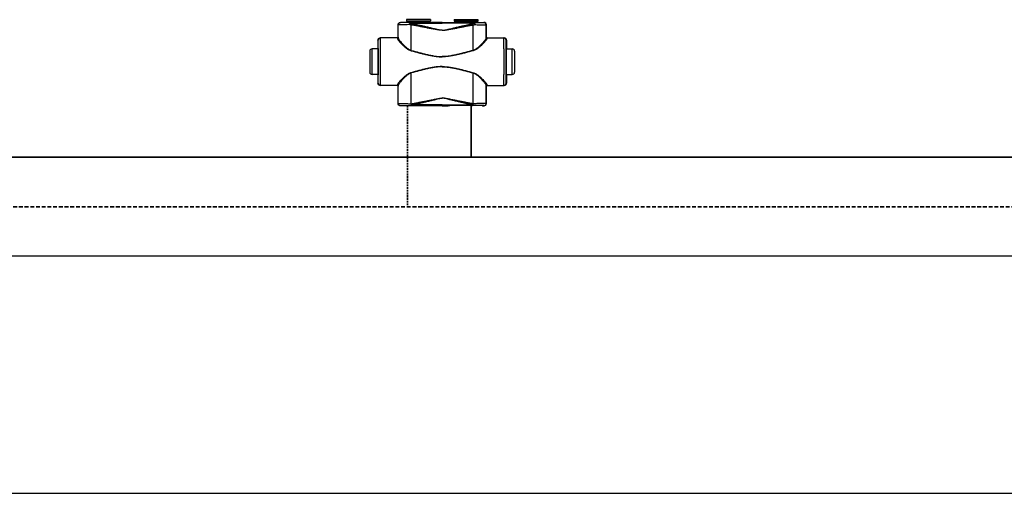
# Model space of a CAD drawing. Header units: millimetres. Extents: x 14365 to 105143, y -126377 to -22383.
# Tile 57 of 191: x 47994 to 49029, y -123757 to -123259. Entities that reach past the tile are written whole.
import ezdxf

# ---------------------------------------------------------------- set-up
doc = ezdxf.new("R2010")
doc.units = ezdxf.units.MM
doc.linetypes.add('VERDECKT', pattern=[9.525, 6.35, -3.175])
doc.linetypes.add('ČÁRKOVANÁ', pattern=[0.75, 0.5, -0.25])
for name, color, linetype, lineweight in [('UT_POTRUBI - PŘÍVOD', 1, 'Continuous', 35), ('UT_POTRUBI - ZPÁTEČKA', 5, 'ČÁRKOVANÁ', 35), ('UT_SCHÉMA_PŘÍVOD', 10, 'Continuous', 35), ('UT_SCHÉMA_ZPÁTEČKA', 172, 'VERDECKT', 35)]:
    doc.layers.add(name, color=color, linetype=linetype, lineweight=lineweight)

msp = doc.modelspace()

# ---------------------------------------------------------------- linework, layer by layer
at = {"color": 0, "linetype": 'Continuous'}
for p, q in [((48394.2, -123261.9), (48394.1, -123261.7)), ((48395.7, -123261.7), (48394.1, -123261.7)), ((48396.1, -123261.8), (48395.7, -123261.7)), ((48425.7, -123258.8), (48400.5, -123258.8)), ((48400.5, -123258.8), (48400.5, -123260.2)), ((48400.5, -123260.2), (48401.4, -123261.2)), ((48400.5, -123260.2), (48425.7, -123260.2)), ((48401.4, -123261.2), (48424.7, -123261.2)), ((48401.6, -123261.5), (48424.6, -123261.5)), ((48401.6, -123261.5), (48401.6, -123261.9)), ((48409.2, -123261.9), (48404.4, -123261.9)), ((48404.4, -123262.6), (48404.4, -123261.9)), ((48404.4, -123262.6), (48438.1, -123262.6)), ((48438.1, -123261.9), (48416.9, -123261.9)), ((48424.6, -123261.5), (48424.6, -123261.9)), ((48425.7, -123260.2), (48424.7, -123261.2)), ((48425.7, -123258.8), (48425.7, -123260.2)), ((48431.8, -123261.7), (48430.1, -123261.8)), ((48438.1, -123261.7), (48431.8, -123261.7)), ((48438.1, -123261.7), (48444.3, -123261.7)), ((48438.1, -123261.9), (48459.2, -123261.9)), ((48471.8, -123262.6), (48438.1, -123262.6)), ((48444.3, -123261.7), (48446.1, -123261.8)), ((48450.5, -123258.8), (48475.7, -123258.8)), ((48450.5, -123258.8), (48450.5, -123260.2)), ((48475.7, -123260.2), (48450.5, -123260.2)), ((48450.5, -123260.2), (48451.4, -123261.2)), ((48474.7, -123261.2), (48451.4, -123261.2)), ((48474.6, -123261.5), (48451.6, -123261.5)), ((48451.6, -123261.5), (48451.6, -123261.9)), ((48466.9, -123261.9), (48471.8, -123261.9)), ((48471.8, -123262.6), (48471.8, -123261.9)), ((48474.6, -123261.5), (48474.6, -123261.9)), ((48475.7, -123260.2), (48474.7, -123261.2)), ((48475.7, -123258.8), (48475.7, -123260.2)), ((48480.1, -123261.8), (48480.4, -123261.7)), ((48480.4, -123261.7), (48482.1, -123261.7)), ((48481.9, -123261.9), (48482.1, -123261.7)), ((48391.7, -123264.4), (48391.6, -123264.2)), ((48391.6, -123277.2), (48391.6, -123264.2)), ((48484.4, -123264.4), (48484.6, -123264.2)), ((48484.6, -123277.2), (48484.6, -123264.2)), ((48370.6, -123280.5), (48370.4, -123280.5)), ((48370.4, -123280.5), (48370.4, -123288.7)), ((48390.9, -123278), (48372.9, -123278)), ((48391.6, -123277.2), (48391.7, -123277.2)), ((48484.6, -123277.2), (48484.4, -123277.2)), ((48485.2, -123278), (48503.3, -123278)), ((48505.5, -123280.5), (48505.8, -123280.5)), ((48505.8, -123280.5), (48505.8, -123288.7)), ((48361.9, -123292), (48361.9, -123314)), ((48370.6, -123289.5), (48364.4, -123289.5)), ((48364.4, -123316.5), (48364.4, -123289.5)), ((48370.4, -123288.7), (48370.6, -123289)), ((48370.7, -123289), (48370.7, -123289)), ((48505.4, -123289), (48505.4, -123289)), ((48505.8, -123288.7), (48505.5, -123289)), ((48505.5, -123289.5), (48511.8, -123289.5)), ((48511.8, -123316.5), (48511.8, -123289.5)), ((48514.3, -123292), (48514.3, -123314)), ((48370.6, -123316.5), (48364.4, -123316.5)), ((48370.6, -123317), (48370.4, -123317.4)), ((48370.4, -123317.4), (48370.4, -123325.5)), ((48370.4, -123325.5), (48370.6, -123325.5)), ((48370.7, -123317), (48370.7, -123317)), ((48505.4, -123317), (48505.4, -123317)), ((48505.5, -123316.5), (48511.8, -123316.5)), ((48505.5, -123317), (48505.8, -123317.4)), ((48505.8, -123325.5), (48505.5, -123325.5)), ((48505.8, -123317.4), (48505.8, -123325.5)), ((48390.9, -123328), (48372.9, -123328)), ((48391.7, -123328.8), (48391.6, -123328.8)), ((48391.6, -123346.9), (48391.6, -123328.8)), ((48484.4, -123328.8), (48484.6, -123328.8)), ((48484.6, -123346.9), (48484.6, -123328.8)), ((48485.2, -123328), (48503.3, -123328)), ((48391.6, -123346.9), (48391.7, -123346.8)), ((48484.6, -123346.9), (48484.4, -123346.8)), ((48394.1, -123349.4), (48394.2, -123349.3)), ((48395.7, -123349.4), (48394.1, -123349.4)), ((48396.1, -123349.3), (48395.7, -123349.4)), ((48405.6, -123347.2), (48405.8, -123347.2)), ((48405.9, -123349.2), (48406.1, -123349.2)), ((48438.1, -123348.5), (48406.1, -123348.5)), ((48406.1, -123349.2), (48406.1, -123348.5)), ((48406.1, -123349.2), (48407.4, -123349.2)), ((48418.7, -123349.2), (48438.1, -123349.2)), ((48431.8, -123349.4), (48430.1, -123349.3)), ((48438.1, -123349.4), (48431.8, -123349.4)), ((48438.1, -123348.5), (48470, -123348.5)), ((48457.4, -123349.2), (48438.1, -123349.2)), ((48438.1, -123349.4), (48444.3, -123349.4)), ((48444.3, -123349.4), (48446.1, -123349.3)), ((48470, -123349.2), (48468.7, -123349.2)), ((48470, -123349.2), (48470, -123348.5)), ((48470.2, -123349.2), (48470, -123349.2)), ((48470.5, -123347.2), (48470.3, -123347.2)), ((48480.1, -123349.3), (48480.4, -123349.4)), ((48480.4, -123349.4), (48482.1, -123349.4)), ((48482.1, -123349.4), (48481.9, -123349.3))]:
    msp.add_line(p, q, dxfattribs=at)
at = {"ltscale": 8}
for p, q in [((31841.3, -123507.2), (105085.1, -123507.2)), ((31841.3, -123757.2), (105085.1, -123757.2))]:
    msp.add_line(p, q, dxfattribs=at)
at = {"color": 0, "linetype": 'Continuous'}
for centre, radius, start, end in [((48394.2, -123264.4), 2.5, 90.0025, 179.9975), ((48401.1, -123261.5), 0.5, 0, 45), ((48425.1, -123261.5), 0.5, 135, 180), ((48451.1, -123261.5), 0.5, 0, 45), ((48475.1, -123261.5), 0.5, 135, 180), ((48481.9, -123264.4), 2.5, 0.0025, 89.9975), ((48373.1, -123280.5), 2.5, 90.0022, 180.0011), ((48390.9, -123277.2), 0.8, 270.0036, 359.9972), ((48485.2, -123277.2), 0.8, 180.0028, 269.9964), ((48503, -123280.5), 2.5, 359.9989, 89.9978), ((48364.4, -123292), 2.5, 90, 180), ((45930.9, -123303), 2442.4, 359.6832, 0.3168), ((50945.2, -123303), 2442.4, 179.6832, 180.3168), ((48511.8, -123292), 2.5, 0, 90), ((48364.4, -123314), 2.5, 180, 270), ((48511.8, -123314), 2.5, 270, 0), ((48373.1, -123325.5), 2.5, 179.9989, 269.9978), ((48503, -123325.5), 2.5, 270.0022, 0.0011), ((48390.9, -123328.8), 0.8, 0.0028, 89.9964), ((48485.2, -123328.8), 0.8, 90.0036, 179.9972), ((48394.2, -123346.8), 2.5, 180.0025, 269.9975), ((48481.9, -123346.8), 2.5, 270.0025, 359.9975)]:
    msp.add_arc(centre, radius, start, end, dxfattribs=at)
at = {"color": 0, "linetype": 'Continuous', "extrusion": (0, 0, -1)}
for centre, major_axis, ratio, start_param, end_param in [((48394.1, -123264.2), (-1.77, 1.77), 0.999973, -0.785384, 0.785384), ((48413.1, -123261.8), (-17, 0), 0.005236, 4.941076, 6.283185), ((48413.1, -123261.8), (-17, 0), 0.005236, 3.141593, 4.483702), ((48372.9, -123280.5), (-2.5, 0), 0.999945, 0, 1.570796), ((48390.8, -123277.2), (-0.8, 0), 0.999986, -3.141593, -1.659157), ((48370.6, -123303), (0, 14), 0.010472, 0, 3.141593), ((48372.9, -123325.5), (-2.5, 0), 0.999945, -1.570796, 0), ((48390.8, -123328.8), (0.8, 0), 0.999986, -1.395381, 0), ((48394.1, -123346.9), (1.77, 1.77), 0.999973, -3.926977, -2.356208), ((48413.1, -123349.3), (-17, 0), 0.005236, 0, 1.229157), ((48413.1, -123349.3), (-17, 0), 0.005236, 1.912436, 3.141593)]:
    msp.add_ellipse(centre, major_axis=major_axis, ratio=ratio, start_param=start_param, end_param=end_param, dxfattribs=at)
at = {"color": 0, "linetype": 'Continuous'}
for centre, major_axis, ratio, start_param, end_param in [((48463.1, -123261.8), (17, 0), 0.005236, 3.141593, 4.483702), ((48463.1, -123261.8), (17, 0), 0.005236, 4.941076, 6.283185), ((48482.1, -123264.2), (1.77, 1.77), 0.999973, -0.785384, 0.785384), ((48485.4, -123277.2), (0.8, 0), 0.999986, -3.141593, -1.659157), ((48503.3, -123280.5), (2.5, 0), 0.999945, 0, 1.570796), ((48505.5, -123303), (0, 14), 0.010472, 0, 3.141593), ((48503.3, -123325.5), (2.5, 0), 0.999945, -1.570796, 0), ((48485.4, -123328.8), (-0.8, 0), 0.999986, -1.395381, 0), ((48463.1, -123349.3), (17, 0), 0.005236, 1.912436, 3.141593), ((48463.1, -123349.3), (17, 0), 0.005236, 0, 1.229157), ((48482.1, -123346.9), (-1.77, 1.77), 0.999973, -3.926977, -2.356208)]:
    msp.add_ellipse(centre, major_axis=major_axis, ratio=ratio, start_param=start_param, end_param=end_param, dxfattribs=at)
for points, knots in [([(48404.4, -123261.9), (48403.6, -123261.9), (48402.3, -123261.9), (48400.6, -123261.9), (48399.4, -123261.9), (48398.5, -123261.9), (48397.8, -123261.9), (48397, -123261.9), (48396.4, -123261.9), (48395.8, -123261.9), (48395.3, -123261.9), (48395, -123261.9), (48394.8, -123261.9), (48394.6, -123261.9), (48394.5, -123261.9), (48394.4, -123261.9), (48394.3, -123261.9), (48394.3, -123261.9), (48394.2, -123261.9), (48394.2, -123261.9), (48394.2, -123261.9), (48394.2, -123261.9), (48394.2, -123261.9), (48394.2, -123261.9)], [0, 0, 0, 0, 0.207653, 0.400343, 0.489423, 0.572844, 0.650059, 0.720565, 0.783909, 0.839692, 0.887568, 0.927242, 0.943927, 0.958477, 0.970869, 0.981088, 0.989117, 0.992306, 0.994945, 0.997032, 0.998568, 0.999554, 1, 1, 1, 1]), ([(48404.4, -123261.9), (48404.3, -123261.9), (48404.2, -123262), (48404.1, -123262.2), (48404, -123262.3), (48403.9, -123262.5), (48403.9, -123262.9), (48403.8, -123263.2), (48403.8, -123263.6), (48403.7, -123263.9), (48403.7, -123264)], [0, 0, 0, 0, 0.117156, 0.161001, 0.211236, 0.330442, 0.472834, 0.634922, 0.812344, 1, 1, 1, 1]), ([(48404.4, -123262.6), (48404.2, -123262.8), (48404, -123263.3), (48403.8, -123263.8), (48403.7, -123264)], [0, 0, 0, 0, 0.464895, 1, 1, 1, 1]), ([(48405.9, -123263.1), (48405.8, -123263), (48405.3, -123262.9), (48404.7, -123262.8), (48404.4, -123262.6)], [0, 0, 0, 0, 0.253704, 1, 1, 1, 1]), ([(48405.9, -123263.1), (48405.9, -123263.3), (48405.7, -123263.7), (48405.6, -123264.2), (48405.6, -123264.4)], [0, 0, 0, 0, 0.464569, 1, 1, 1, 1]), ([(48438.1, -123269.9), (48438.1, -123269.9), (48437.7, -123269.9), (48437, -123269.8), (48435.6, -123269.7), (48433.9, -123269.4), (48431.9, -123269), (48429.9, -123268.5), (48427.9, -123268.1), (48425.2, -123267.4), (48421.9, -123266.6), (48417.9, -123265.7), (48413.9, -123264.8), (48409.9, -123263.9), (48407.3, -123263.3), (48405.9, -123263.1)], [0.499995, 0.499995, 0.499995, 0.499995, 0.4999958, 0.5157333, 0.5314718, 0.5629204, 0.5943483, 0.6257534, 0.6571339, 0.6884877, 0.7511054, 0.813586, 0.8759088, 0.9380534, 1, 1, 1, 1]), ([(48416.9, -123261.9), (48416.3, -123261.9), (48415, -123262), (48413.1, -123262), (48411.1, -123262), (48409.8, -123261.9), (48409.2, -123261.9)], [0, 0, 0, 0, 0.248355, 0.5, 0.751645, 1, 1, 1, 1]), ([(48438.1, -123269.9), (48438.1, -123269.9), (48438.4, -123269.9), (48439.1, -123269.8), (48440.5, -123269.7), (48442.2, -123269.4), (48444.2, -123269), (48446.2, -123268.5), (48448.2, -123268.1), (48450.9, -123267.4), (48454.2, -123266.6), (48458.2, -123265.7), (48462.2, -123264.8), (48466.2, -123263.9), (48468.9, -123263.3), (48470.2, -123263.1)], [0.499995, 0.499995, 0.499995, 0.499995, 0.4999958, 0.5157333, 0.5314718, 0.5629204, 0.5943483, 0.6257534, 0.6571339, 0.6884877, 0.7511054, 0.813586, 0.8759088, 0.9380534, 1, 1, 1, 1]), ([(48459.2, -123261.9), (48459.8, -123261.9), (48461.1, -123262), (48463.1, -123262), (48465, -123262), (48466.3, -123261.9), (48466.9, -123261.9)], [0, 0, 0, 0, 0.248355, 0.5, 0.751645, 1, 1, 1, 1]), ([(48470.2, -123263.1), (48470.3, -123263), (48470.8, -123262.9), (48471.4, -123262.8), (48471.8, -123262.6)], [0, 0, 0, 0, 0.253704, 1, 1, 1, 1]), ([(48470.2, -123263.1), (48470.2, -123263.3), (48470.4, -123263.7), (48470.5, -123264.2), (48470.5, -123264.4)], [0, 0, 0, 0, 0.464569, 1, 1, 1, 1]), ([(48471.8, -123261.9), (48471.8, -123261.9), (48471.9, -123262), (48472, -123262.2), (48472.1, -123262.3), (48472.2, -123262.5), (48472.2, -123262.9), (48472.3, -123263.2), (48472.3, -123263.6), (48472.4, -123263.9), (48472.4, -123264)], [0, 0, 0, 0, 0.117156, 0.161001, 0.211236, 0.330442, 0.472834, 0.634922, 0.812344, 1, 1, 1, 1]), ([(48471.8, -123261.9), (48472.5, -123261.9), (48473.8, -123261.9), (48475.5, -123261.9), (48476.7, -123261.9), (48477.6, -123261.9), (48478.3, -123261.9), (48479.1, -123261.9), (48479.7, -123261.9), (48480.3, -123261.9), (48480.8, -123261.9), (48481.1, -123261.9), (48481.4, -123261.9), (48481.5, -123261.9), (48481.6, -123261.9), (48481.7, -123261.9), (48481.8, -123261.9), (48481.9, -123261.9), (48481.9, -123261.9), (48481.9, -123261.9), (48481.9, -123261.9), (48481.9, -123261.9), (48481.9, -123261.9), (48481.9, -123261.9)], [0, 0, 0, 0, 0.207653, 0.400343, 0.489423, 0.572844, 0.650059, 0.720565, 0.783909, 0.839692, 0.887568, 0.927242, 0.943927, 0.958477, 0.970869, 0.981088, 0.989117, 0.992306, 0.994945, 0.997032, 0.998568, 0.999554, 1, 1, 1, 1]), ([(48471.8, -123262.6), (48471.9, -123262.8), (48472.1, -123263.3), (48472.3, -123263.8), (48472.4, -123264)], [0, 0, 0, 0, 0.464895, 1, 1, 1, 1]), ([(48403.7, -123264), (48402.9, -123264), (48401.3, -123264.1), (48399.3, -123264.1), (48397.9, -123264.1), (48396.9, -123264.1), (48395.9, -123264.1), (48395.1, -123264.2), (48394.3, -123264.2), (48393.6, -123264.2), (48393.1, -123264.2), (48392.6, -123264.2), (48392.4, -123264.3), (48392.2, -123264.3), (48392, -123264.3), (48391.9, -123264.3), (48391.8, -123264.3), (48391.7, -123264.3), (48391.7, -123264.3), (48391.7, -123264.3), (48391.7, -123264.4)], [0, 0, 0, 0, 0.207034, 0.39928, 0.488214, 0.57154, 0.648707, 0.71921, 0.782588, 0.838437, 0.886403, 0.926186, 0.942933, 0.957549, 0.970012, 0.98031, 0.988432, 0.994377, 0.998178, 1, 1, 1, 1]), ([(48391.7, -123277.8), (48391.7, -123276.6), (48391.7, -123272.2), (48391.7, -123267.7), (48391.7, -123264.4)], [0, 0, 0, 0, 0.250733, 1, 1, 1, 1]), ([(48405.6, -123264.4), (48405.4, -123264.4), (48404.8, -123264.3), (48404.2, -123264.2), (48403.7, -123264)], [0, 0, 0, 0, 0.252579, 1, 1, 1, 1]), ([(48438.1, -123270), (48438.1, -123270), (48437.4, -123270), (48436, -123270), (48433.9, -123269.7), (48431.9, -123269.3), (48429.2, -123268.8), (48425.8, -123268.2), (48421.8, -123267.4), (48417.7, -123266.6), (48413.7, -123265.8), (48409.6, -123265.1), (48406.9, -123264.6), (48405.6, -123264.4)], [0.5000015, 0.5000015, 0.5000015, 0.5000015, 0.500002, 0.5313979, 0.5627848, 0.5941575, 0.6255147, 0.6881766, 0.7507583, 0.8132458, 0.8756245, 0.9378805, 1, 1, 1, 1]), ([(48405.6, -123291.2), (48405.6, -123288.9), (48405.6, -123280), (48405.6, -123271.1), (48405.6, -123264.4)], [0, 0, 0, 0, 0.250952, 1, 1, 1, 1]), ([(48438.1, -123270), (48438.1, -123270), (48438.7, -123270), (48440.1, -123270), (48442.2, -123269.7), (48444.2, -123269.3), (48446.9, -123268.8), (48450.3, -123268.2), (48454.3, -123267.4), (48458.4, -123266.6), (48462.4, -123265.8), (48466.5, -123265.1), (48469.2, -123264.6), (48470.5, -123264.4)], [0.5000015, 0.5000015, 0.5000015, 0.5000015, 0.500002, 0.5313979, 0.5627848, 0.5941575, 0.6255147, 0.6881766, 0.7507583, 0.8132458, 0.8756245, 0.9378805, 1, 1, 1, 1]), ([(48470.5, -123264.4), (48470.7, -123264.4), (48471.3, -123264.3), (48471.9, -123264.2), (48472.4, -123264)], [0, 0, 0, 0, 0.252579, 1, 1, 1, 1]), ([(48470.5, -123291.2), (48470.5, -123288.9), (48470.5, -123280), (48470.5, -123271.1), (48470.5, -123264.4)], [0, 0, 0, 0, 0.250952, 1, 1, 1, 1]), ([(48472.4, -123264), (48473.2, -123264), (48474.8, -123264.1), (48476.8, -123264.1), (48478.2, -123264.1), (48479.2, -123264.1), (48480.2, -123264.1), (48481, -123264.2), (48481.8, -123264.2), (48482.5, -123264.2), (48483, -123264.2), (48483.5, -123264.2), (48483.7, -123264.3), (48483.9, -123264.3), (48484.1, -123264.3), (48484.2, -123264.3), (48484.3, -123264.3), (48484.4, -123264.3), (48484.4, -123264.3), (48484.4, -123264.3), (48484.4, -123264.4)], [0, 0, 0, 0, 0.207034, 0.39928, 0.488214, 0.57154, 0.648707, 0.71921, 0.782588, 0.838437, 0.886403, 0.926186, 0.942933, 0.957549, 0.970012, 0.98031, 0.988432, 0.994377, 0.998178, 1, 1, 1, 1]), ([(48484.4, -123277.8), (48484.4, -123276.6), (48484.4, -123272.2), (48484.4, -123267.7), (48484.4, -123264.4)], [0, 0, 0, 0, 0.250733, 1, 1, 1, 1]), ([(48370.7, -123289), (48370.7, -123288.4), (48370.7, -123287.2), (48370.7, -123285.8), (48370.7, -123284.7), (48370.7, -123284), (48370.7, -123283.4), (48370.7, -123282.8), (48370.7, -123282.3), (48370.6, -123281.8), (48370.6, -123281.4), (48370.6, -123281.2), (48370.6, -123281), (48370.6, -123280.9), (48370.6, -123280.8), (48370.6, -123280.7), (48370.6, -123280.6), (48370.6, -123280.6), (48370.6, -123280.5), (48370.6, -123280.5), (48370.6, -123280.5)], [0, 0, 0, 0, 0.221931, 0.420259, 0.509783, 0.592499, 0.668149, 0.736495, 0.797321, 0.850436, 0.895675, 0.932895, 0.948462, 0.961984, 0.973451, 0.982856, 0.990196, 0.99547, 0.998697, 1, 1, 1, 1]), ([(48373.3, -123289.5), (48373.3, -123288.7), (48373.2, -123287.1), (48373.2, -123285.2), (48373.2, -123283.7), (48373.2, -123282.8), (48373.2, -123281.9), (48373.2, -123281.1), (48373.2, -123280.4), (48373.2, -123279.8), (48373.1, -123279.3), (48373.1, -123278.9), (48373.1, -123278.6), (48373.1, -123278.5), (48373.1, -123278.3), (48373.1, -123278.2), (48373.1, -123278.2), (48373.1, -123278.1), (48373.1, -123278.1), (48373.1, -123278), (48373.1, -123278), (48373.1, -123278)], [0, 0, 0, 0, 0.218984, 0.416191, 0.505653, 0.588551, 0.664564, 0.733396, 0.794781, 0.848478, 0.894279, 0.932006, 0.947796, 0.961515, 0.973152, 0.982695, 0.990138, 0.995479, 0.998726, 0.999584, 1, 1, 1, 1]), ([(48391.7, -123277.8), (48391.7, -123277.9), (48391.6, -123278.1), (48391.5, -123278.3), (48391.2, -123278.5), (48391, -123278.6), (48390.9, -123278.6)], [0, 0, 0, 0, 0.247572, 0.496581, 0.747591, 1, 1, 1, 1]), ([(48390.9, -123278), (48390.9, -123278), (48390.9, -123278), (48390.9, -123278), (48390.9, -123278.1), (48390.9, -123278.1), (48390.9, -123278.1), (48390.9, -123278.2), (48390.9, -123278.2), (48390.9, -123278.3), (48390.9, -123278.4), (48390.9, -123278.5), (48390.9, -123278.6)], [0, 0, 0, 0, 0.005122, 0.017304, 0.037118, 0.064661, 0.143035, 0.252499, 0.393016, 0.564526, 0.766907, 1, 1, 1, 1]), ([(48390.9, -123278.6), (48390.9, -123278.6), (48390.9, -123278.8), (48391, -123279), (48391.1, -123279.2), (48391.3, -123279.6), (48391.7, -123280.2), (48392.2, -123280.9), (48392.8, -123281.6), (48393.9, -123282.8), (48395.4, -123284.4), (48397.4, -123286.4), (48399.3, -123288), (48401, -123289.3), (48402.9, -123290.5), (48404.4, -123291.2), (48405.5, -123291.5)], [0, 0, 0, 0, 0.009694, 0.02127, 0.034861, 0.050494, 0.087694, 0.13227, 0.183417, 0.240322, 0.368483, 0.511765, 0.666448, 0.747227, 0.829948, 1, 1, 1, 1]), ([(48391.7, -123277.2), (48391.7, -123277.2), (48391.7, -123277.2), (48391.7, -123277.2), (48391.7, -123277.3), (48391.7, -123277.3), (48391.7, -123277.3), (48391.7, -123277.4), (48391.7, -123277.4), (48391.7, -123277.5), (48391.7, -123277.6), (48391.7, -123277.7), (48391.7, -123277.8)], [0, 0, 0, 0, 0.005057, 0.017214, 0.037015, 0.06455, 0.142921, 0.252392, 0.392925, 0.564459, 0.766871, 1, 1, 1, 1]), ([(48391.7, -123277.8), (48391.7, -123277.8), (48391.7, -123278), (48391.8, -123278.2), (48391.9, -123278.5), (48392.1, -123278.9), (48392.4, -123279.4), (48392.9, -123280.2), (48393.5, -123281), (48394.5, -123282.2), (48395.9, -123283.8), (48397.8, -123285.8), (48399.7, -123287.5), (48401.3, -123288.8), (48403.1, -123290.1), (48404.5, -123290.9), (48405.6, -123291.2)], [0, 0, 0, 0, 0.010286, 0.022433, 0.036551, 0.052653, 0.090607, 0.135698, 0.187142, 0.244158, 0.372094, 0.514728, 0.6685, 0.748767, 0.830965, 1, 1, 1, 1]), ([(48484.4, -123277.8), (48484.4, -123277.8), (48484.4, -123278), (48484.3, -123278.2), (48484.2, -123278.5), (48484, -123278.9), (48483.7, -123279.4), (48483.2, -123280.2), (48482.6, -123281), (48481.6, -123282.2), (48480.2, -123283.8), (48478.3, -123285.8), (48476.5, -123287.5), (48474.8, -123288.8), (48473.1, -123290.1), (48471.6, -123290.9), (48470.5, -123291.2)], [0, 0, 0, 0, 0.010286, 0.022433, 0.036551, 0.052653, 0.090607, 0.135698, 0.187142, 0.244158, 0.372094, 0.514728, 0.6685, 0.748767, 0.830965, 1, 1, 1, 1]), ([(48485.2, -123278.6), (48485.2, -123278.6), (48485.2, -123278.8), (48485.1, -123279), (48485, -123279.2), (48484.8, -123279.6), (48484.4, -123280.2), (48483.9, -123280.9), (48483.3, -123281.6), (48482.2, -123282.8), (48480.7, -123284.4), (48478.7, -123286.4), (48476.8, -123288), (48475.1, -123289.3), (48473.2, -123290.5), (48471.7, -123291.2), (48470.6, -123291.5)], [0, 0, 0, 0, 0.009694, 0.02127, 0.034861, 0.050494, 0.087694, 0.13227, 0.183417, 0.240322, 0.368483, 0.511765, 0.666448, 0.747227, 0.829948, 1, 1, 1, 1]), ([(48484.4, -123277.2), (48484.4, -123277.2), (48484.4, -123277.2), (48484.4, -123277.2), (48484.4, -123277.3), (48484.4, -123277.3), (48484.4, -123277.3), (48484.4, -123277.4), (48484.4, -123277.4), (48484.4, -123277.5), (48484.4, -123277.6), (48484.4, -123277.7), (48484.4, -123277.8)], [0, 0, 0, 0, 0.005057, 0.017214, 0.037015, 0.06455, 0.142921, 0.252392, 0.392925, 0.564459, 0.766871, 1, 1, 1, 1]), ([(48484.4, -123277.8), (48484.4, -123277.9), (48484.5, -123278.1), (48484.6, -123278.3), (48484.9, -123278.5), (48485.1, -123278.6), (48485.2, -123278.6)], [0, 0, 0, 0, 0.247572, 0.496581, 0.747591, 1, 1, 1, 1]), ([(48485.2, -123278), (48485.2, -123278), (48485.2, -123278), (48485.2, -123278), (48485.2, -123278.1), (48485.2, -123278.1), (48485.2, -123278.1), (48485.2, -123278.2), (48485.2, -123278.2), (48485.2, -123278.3), (48485.2, -123278.4), (48485.2, -123278.5), (48485.2, -123278.6)], [0, 0, 0, 0, 0.005122, 0.017304, 0.037118, 0.064661, 0.143035, 0.252499, 0.393016, 0.564526, 0.766907, 1, 1, 1, 1]), ([(48502.8, -123289.5), (48502.9, -123288.7), (48502.9, -123287.1), (48502.9, -123285.2), (48502.9, -123283.7), (48502.9, -123282.8), (48502.9, -123281.9), (48502.9, -123281.1), (48502.9, -123280.4), (48503, -123279.8), (48503, -123279.3), (48503, -123278.9), (48503, -123278.6), (48503, -123278.5), (48503, -123278.3), (48503, -123278.2), (48503, -123278.2), (48503, -123278.1), (48503, -123278.1), (48503, -123278), (48503, -123278), (48503, -123278)], [0, 0, 0, 0, 0.218984, 0.416191, 0.505653, 0.588551, 0.664564, 0.733396, 0.794781, 0.848478, 0.894279, 0.932006, 0.947796, 0.961515, 0.973152, 0.982695, 0.990138, 0.995479, 0.998726, 0.999584, 1, 1, 1, 1]), ([(48505.4, -123289), (48505.4, -123288.4), (48505.4, -123287.2), (48505.4, -123285.8), (48505.4, -123284.7), (48505.4, -123284), (48505.4, -123283.4), (48505.4, -123282.8), (48505.5, -123282.3), (48505.5, -123281.8), (48505.5, -123281.4), (48505.5, -123281.2), (48505.5, -123281), (48505.5, -123280.9), (48505.5, -123280.8), (48505.5, -123280.7), (48505.5, -123280.6), (48505.5, -123280.6), (48505.5, -123280.5), (48505.5, -123280.5), (48505.5, -123280.5)], [0, 0, 0, 0, 0.221931, 0.420259, 0.509783, 0.592499, 0.668149, 0.736495, 0.797321, 0.850436, 0.895675, 0.932895, 0.948462, 0.961984, 0.973451, 0.982856, 0.990196, 0.99547, 0.998697, 1, 1, 1, 1]), ([(48370.7, -123317), (48370.8, -123314.8), (48370.8, -123310.2), (48370.8, -123303), (48370.8, -123295.9), (48370.8, -123291.2), (48370.7, -123289)], [0, 0, 0, 0, 0.235226, 0.499987, 0.764754, 1, 1, 1, 1]), ([(48405.6, -123291.2), (48405.6, -123291.2), (48405.6, -123291.3), (48405.5, -123291.4), (48405.5, -123291.5)], [0, 0, 0, 0, 0.258378, 1, 1, 1, 1]), ([(48405.5, -123291.5), (48408.2, -123292.2), (48412.2, -123293.3), (48417.5, -123294.7), (48421.6, -123295.6), (48425.6, -123296.5), (48429.7, -123297.2), (48433.2, -123297.7), (48436, -123297.8), (48437.4, -123297.9), (48438.1, -123297.9), (48438.1, -123297.9)], [0, 0, 0, 0, 0.1245061, 0.1869228, 0.2494269, 0.3120016, 0.3746311, 0.4372993, 0.4686472, 0.4999998, 0.5, 0.5, 0.5, 0.5]), ([(48405.6, -123291.2), (48408.3, -123291.9), (48412.3, -123293), (48417.6, -123294.4), (48421.6, -123295.4), (48425.7, -123296.3), (48429.8, -123297.1), (48433.2, -123297.5), (48436, -123297.7), (48437.4, -123297.7), (48438.1, -123297.7), (48438.1, -123297.7)], [0, 0, 0, 0, 0.1244767, 0.1868883, 0.2493924, 0.3119715, 0.3746087, 0.437287, 0.4686409, 0.4999998, 0.5, 0.5, 0.5, 0.5]), ([(48470.5, -123291.2), (48467.8, -123291.9), (48463.9, -123293), (48458.5, -123294.4), (48454.5, -123295.4), (48450.4, -123296.3), (48446.3, -123297.1), (48442.9, -123297.5), (48440.1, -123297.7), (48438.7, -123297.7), (48438.1, -123297.7), (48438.1, -123297.7)], [0, 0, 0, 0, 0.1244767, 0.1868883, 0.2493924, 0.3119715, 0.3746087, 0.437287, 0.4686409, 0.4999998, 0.5, 0.5, 0.5, 0.5]), ([(48470.6, -123291.5), (48467.9, -123292.2), (48463.9, -123293.3), (48458.6, -123294.7), (48454.5, -123295.6), (48450.5, -123296.5), (48446.4, -123297.2), (48442.9, -123297.7), (48440.1, -123297.8), (48438.7, -123297.9), (48438.1, -123297.9), (48438.1, -123297.9)], [0, 0, 0, 0, 0.1245061, 0.1869228, 0.2494269, 0.3120016, 0.3746311, 0.4372993, 0.4686472, 0.4999998, 0.5, 0.5, 0.5, 0.5]), ([(48470.5, -123291.2), (48470.5, -123291.2), (48470.5, -123291.3), (48470.6, -123291.4), (48470.6, -123291.5)], [0, 0, 0, 0, 0.258378, 1, 1, 1, 1]), ([(48505.4, -123317), (48505.3, -123314.8), (48505.3, -123310.2), (48505.3, -123303), (48505.3, -123295.9), (48505.3, -123291.2), (48505.4, -123289)], [0, 0, 0, 0, 0.235226, 0.499987, 0.764754, 1, 1, 1, 1]), ([(48405.5, -123314.6), (48404.4, -123314.9), (48402.9, -123315.6), (48401, -123316.8), (48399.3, -123318), (48397.4, -123319.7), (48395.4, -123321.7), (48393.9, -123323.2), (48392.8, -123324.4), (48392.2, -123325.2), (48391.7, -123325.9), (48391.3, -123326.5), (48391.1, -123326.8), (48391, -123327.1), (48390.9, -123327.3), (48390.9, -123327.4), (48390.9, -123327.5)], [0, 0, 0, 0, 0.170052, 0.252774, 0.333553, 0.488235, 0.631517, 0.759678, 0.816583, 0.86773, 0.912306, 0.949506, 0.965139, 0.978731, 0.990306, 1, 1, 1, 1]), ([(48405.6, -123314.9), (48404.5, -123315.2), (48403.1, -123316), (48401.3, -123317.2), (48399.7, -123318.5), (48397.8, -123320.2), (48395.9, -123322.3), (48394.5, -123323.9), (48393.5, -123325.1), (48392.9, -123325.9), (48392.4, -123326.6), (48392.1, -123327.2), (48391.9, -123327.6), (48391.8, -123327.9), (48391.7, -123328.1), (48391.7, -123328.2), (48391.7, -123328.3)], [0, 0, 0, 0, 0.169036, 0.251233, 0.3315, 0.485272, 0.627906, 0.755842, 0.812858, 0.864302, 0.909393, 0.947347, 0.963449, 0.977567, 0.989714, 1, 1, 1, 1]), ([(48438.1, -123308.2), (48436.7, -123308.2), (48433.9, -123308.3), (48429.7, -123308.8), (48425.6, -123309.5), (48421.6, -123310.4), (48417.5, -123311.4), (48412.2, -123312.8), (48408.2, -123313.8), (48405.5, -123314.6)], [0.5, 0.5, 0.5, 0.5, 0.5626889, 0.6253582, 0.6879892, 0.7505657, 0.8130716, 0.8754902, 1, 1, 1, 1]), ([(48405.6, -123314.9), (48405.6, -123314.9), (48405.6, -123314.7), (48405.5, -123314.6), (48405.5, -123314.6)], [0, 0, 0, 0, 0.258378, 1, 1, 1, 1]), ([(48438.1, -123308.3), (48436.7, -123308.3), (48433.9, -123308.5), (48429.8, -123309), (48425.7, -123309.7), (48421.6, -123310.6), (48417.6, -123311.6), (48412.3, -123313), (48408.3, -123314.2), (48405.6, -123314.9)], [0.5, 0.5, 0.5, 0.5, 0.5627005, 0.6253799, 0.6880187, 0.7505997, 0.8131057, 0.8755193, 1, 1, 1, 1]), ([(48405.6, -123347.2), (48405.6, -123344.5), (48405.6, -123333.7), (48405.6, -123323), (48405.6, -123314.9)], [0, 0, 0, 0, 0.248459, 1, 1, 1, 1]), ([(48438.1, -123308.2), (48439.4, -123308.2), (48442.2, -123308.3), (48446.4, -123308.8), (48450.5, -123309.5), (48454.5, -123310.4), (48458.6, -123311.4), (48463.9, -123312.8), (48467.9, -123313.8), (48470.6, -123314.6)], [0.5, 0.5, 0.5, 0.5, 0.5626889, 0.6253582, 0.6879892, 0.7505657, 0.8130716, 0.8754902, 1, 1, 1, 1]), ([(48438.1, -123308.3), (48439.4, -123308.3), (48442.2, -123308.5), (48446.3, -123309), (48450.4, -123309.7), (48454.5, -123310.6), (48458.5, -123311.6), (48463.9, -123313), (48467.8, -123314.2), (48470.5, -123314.9)], [0.5, 0.5, 0.5, 0.5, 0.5627005, 0.6253799, 0.6880187, 0.7505997, 0.8131057, 0.8755193, 1, 1, 1, 1]), ([(48470.5, -123314.9), (48470.5, -123314.9), (48470.5, -123314.7), (48470.6, -123314.6), (48470.6, -123314.6)], [0, 0, 0, 0, 0.258378, 1, 1, 1, 1]), ([(48470.5, -123314.9), (48471.6, -123315.2), (48473.1, -123316), (48474.8, -123317.2), (48476.5, -123318.5), (48478.3, -123320.2), (48480.2, -123322.3), (48481.6, -123323.9), (48482.6, -123325.1), (48483.2, -123325.9), (48483.7, -123326.6), (48484, -123327.2), (48484.2, -123327.6), (48484.3, -123327.9), (48484.4, -123328.1), (48484.4, -123328.2), (48484.4, -123328.3)], [0, 0, 0, 0, 0.169036, 0.251233, 0.3315, 0.485272, 0.627906, 0.755842, 0.812858, 0.864302, 0.909393, 0.947347, 0.963449, 0.977567, 0.989714, 1, 1, 1, 1]), ([(48470.5, -123347.2), (48470.5, -123344.5), (48470.5, -123333.7), (48470.5, -123323), (48470.5, -123314.9)], [0, 0, 0, 0, 0.248459, 1, 1, 1, 1]), ([(48470.6, -123314.6), (48471.7, -123314.9), (48473.2, -123315.6), (48475.1, -123316.8), (48476.8, -123318), (48478.7, -123319.7), (48480.7, -123321.7), (48482.2, -123323.2), (48483.3, -123324.4), (48483.9, -123325.2), (48484.4, -123325.9), (48484.8, -123326.5), (48485, -123326.8), (48485.1, -123327.1), (48485.2, -123327.3), (48485.2, -123327.4), (48485.2, -123327.5)], [0, 0, 0, 0, 0.170052, 0.252774, 0.333553, 0.488235, 0.631517, 0.759678, 0.816583, 0.86773, 0.912306, 0.949506, 0.965139, 0.978731, 0.990306, 1, 1, 1, 1]), ([(48370.6, -123325.5), (48370.6, -123325.5), (48370.6, -123325.5), (48370.6, -123325.5), (48370.6, -123325.4), (48370.6, -123325.4), (48370.6, -123325.3), (48370.6, -123325.2), (48370.6, -123325.1), (48370.6, -123324.9), (48370.6, -123324.6), (48370.6, -123324.2), (48370.7, -123323.8), (48370.7, -123323.3), (48370.7, -123322.7), (48370.7, -123322.1), (48370.7, -123321.4), (48370.7, -123320.3), (48370.7, -123318.9), (48370.7, -123317.7), (48370.7, -123317)], [0, 0, 0, 0, 0.001303, 0.00453, 0.009804, 0.017144, 0.026549, 0.038016, 0.051538, 0.067105, 0.104325, 0.149564, 0.202679, 0.263505, 0.331851, 0.407501, 0.490217, 0.579741, 0.778069, 1, 1, 1, 1]), ([(48373.1, -123328), (48373.1, -123328), (48373.1, -123328), (48373.1, -123328), (48373.1, -123328), (48373.1, -123327.9), (48373.1, -123327.8), (48373.1, -123327.7), (48373.1, -123327.6), (48373.1, -123327.4), (48373.1, -123327.2), (48373.1, -123326.8), (48373.2, -123326.3), (48373.2, -123325.6), (48373.2, -123324.9), (48373.2, -123324.2), (48373.2, -123323.3), (48373.2, -123322.3), (48373.2, -123320.9), (48373.2, -123319), (48373.3, -123317.4), (48373.3, -123316.5)], [0, 0, 0, 0, 0.000416, 0.001274, 0.004521, 0.009862, 0.017305, 0.026849, 0.038485, 0.052204, 0.067994, 0.105721, 0.151522, 0.205219, 0.266604, 0.335437, 0.411449, 0.494347, 0.58381, 0.781016, 1, 1, 1, 1]), ([(48503, -123328), (48503, -123328), (48503, -123328), (48503, -123328), (48503, -123328), (48503, -123327.9), (48503, -123327.8), (48503, -123327.7), (48503, -123327.6), (48503, -123327.4), (48503, -123327.2), (48503, -123326.8), (48503, -123326.3), (48502.9, -123325.6), (48502.9, -123324.9), (48502.9, -123324.2), (48502.9, -123323.3), (48502.9, -123322.3), (48502.9, -123320.9), (48502.9, -123319), (48502.9, -123317.4), (48502.8, -123316.5)], [0, 0, 0, 0, 0.000416, 0.001274, 0.004521, 0.009862, 0.017305, 0.026849, 0.038485, 0.052204, 0.067994, 0.105721, 0.151522, 0.205219, 0.266604, 0.335437, 0.411449, 0.494347, 0.58381, 0.781016, 1, 1, 1, 1]), ([(48505.5, -123325.5), (48505.5, -123325.5), (48505.5, -123325.5), (48505.5, -123325.5), (48505.5, -123325.4), (48505.5, -123325.4), (48505.5, -123325.3), (48505.5, -123325.2), (48505.5, -123325.1), (48505.5, -123324.9), (48505.5, -123324.6), (48505.5, -123324.2), (48505.5, -123323.8), (48505.4, -123323.3), (48505.4, -123322.7), (48505.4, -123322.1), (48505.4, -123321.4), (48505.4, -123320.3), (48505.4, -123318.9), (48505.4, -123317.7), (48505.4, -123317)], [0, 0, 0, 0, 0.001303, 0.00453, 0.009804, 0.017144, 0.026549, 0.038016, 0.051538, 0.067105, 0.104325, 0.149564, 0.202679, 0.263505, 0.331851, 0.407501, 0.490217, 0.579741, 0.778069, 1, 1, 1, 1]), ([(48390.9, -123327.5), (48390.9, -123327.6), (48390.9, -123327.6), (48390.9, -123327.7), (48390.9, -123327.8), (48390.9, -123327.9), (48390.9, -123328), (48390.9, -123328), (48390.9, -123328), (48390.9, -123328), (48390.9, -123328), (48390.9, -123328), (48390.9, -123328)], [0, 0, 0, 0, 0.233093, 0.435474, 0.606984, 0.747501, 0.856965, 0.935339, 0.962882, 0.982696, 0.994878, 1, 1, 1, 1]), ([(48391.7, -123328.3), (48391.7, -123328.2), (48391.6, -123328), (48391.5, -123327.7), (48391.2, -123327.6), (48391, -123327.5), (48390.9, -123327.5)], [0, 0, 0, 0, 0.247572, 0.496581, 0.747591, 1, 1, 1, 1]), ([(48391.7, -123346.8), (48391.7, -123345.3), (48391.7, -123339.1), (48391.7, -123332.9), (48391.7, -123328.3)], [0, 0, 0, 0, 0.248801, 1, 1, 1, 1]), ([(48391.7, -123328.3), (48391.7, -123328.3), (48391.7, -123328.4), (48391.7, -123328.5), (48391.7, -123328.6), (48391.7, -123328.7), (48391.7, -123328.8), (48391.7, -123328.8), (48391.7, -123328.8), (48391.7, -123328.8), (48391.7, -123328.8), (48391.7, -123328.8), (48391.7, -123328.8)], [0, 0, 0, 0, 0.23313, 0.435541, 0.607074, 0.747608, 0.857079, 0.93545, 0.962985, 0.982786, 0.994943, 1, 1, 1, 1]), ([(48484.4, -123328.3), (48484.4, -123328.2), (48484.5, -123328), (48484.6, -123327.7), (48484.9, -123327.6), (48485.1, -123327.5), (48485.2, -123327.5)], [0, 0, 0, 0, 0.247572, 0.496581, 0.747591, 1, 1, 1, 1]), ([(48484.4, -123346.8), (48484.4, -123345.3), (48484.4, -123339.1), (48484.4, -123332.9), (48484.4, -123328.3)], [0, 0, 0, 0, 0.248801, 1, 1, 1, 1]), ([(48484.4, -123328.3), (48484.4, -123328.3), (48484.4, -123328.4), (48484.4, -123328.5), (48484.4, -123328.6), (48484.4, -123328.7), (48484.4, -123328.8), (48484.4, -123328.8), (48484.4, -123328.8), (48484.4, -123328.8), (48484.4, -123328.8), (48484.4, -123328.8), (48484.4, -123328.8)], [0, 0, 0, 0, 0.23313, 0.435541, 0.607074, 0.747608, 0.857079, 0.93545, 0.962985, 0.982786, 0.994943, 1, 1, 1, 1]), ([(48485.2, -123327.5), (48485.2, -123327.6), (48485.2, -123327.6), (48485.2, -123327.7), (48485.2, -123327.8), (48485.2, -123327.9), (48485.2, -123328), (48485.2, -123328), (48485.2, -123328), (48485.2, -123328), (48485.2, -123328), (48485.2, -123328), (48485.2, -123328)], [0, 0, 0, 0, 0.233093, 0.435474, 0.606984, 0.747501, 0.856965, 0.935339, 0.962882, 0.982696, 0.994878, 1, 1, 1, 1]), ([(48391.7, -123346.8), (48391.7, -123346.8), (48391.7, -123346.8), (48391.8, -123346.9), (48391.8, -123346.9), (48391.9, -123346.9), (48392.1, -123346.9), (48392.3, -123346.9), (48392.5, -123346.9), (48392.8, -123347), (48393.3, -123347), (48394, -123347), (48394.8, -123347), (48395.7, -123347.1), (48396.7, -123347.1), (48397.7, -123347.1), (48398.9, -123347.1), (48400.6, -123347.2), (48402.8, -123347.2), (48404.7, -123347.2), (48405.6, -123347.2)], [0, 0, 0, 0, 0.001901, 0.0058, 0.011886, 0.020197, 0.030732, 0.043479, 0.058422, 0.075536, 0.116153, 0.165047, 0.22186, 0.286169, 0.35749, 0.43527, 0.518903, 0.607727, 0.798032, 1, 1, 1, 1]), ([(48405.8, -123347.2), (48407.1, -123347), (48409.8, -123346.5), (48413.8, -123345.8), (48417.9, -123345), (48421.2, -123344.4), (48423.9, -123343.8), (48425.9, -123343.4), (48427.9, -123343), (48429.9, -123342.6), (48432, -123342.2), (48433.6, -123341.8), (48435, -123341.6), (48436.3, -123341.3), (48437.4, -123341.2), (48438.1, -123341.2)], [0, 0, 0, 0, 0.0621172, 0.1243716, 0.1867502, 0.2492392, 0.2805207, 0.3118245, 0.3431487, 0.3744915, 0.4058513, 0.4372266, 0.4529199, 0.4686172, 0.5, 0.5, 0.5, 0.5]), ([(48406.1, -123348.5), (48407.4, -123348.2), (48410.1, -123347.7), (48414.1, -123346.8), (48418, -123345.9), (48421.4, -123345.1), (48424, -123344.4), (48426, -123344), (48428, -123343.5), (48430, -123343), (48432, -123342.5), (48433.7, -123342), (48435, -123341.7), (48436.3, -123341.4), (48437.4, -123341.3), (48438.1, -123341.3)], [0, 0, 0, 0, 0.0619437, 0.1240868, 0.1864104, 0.2488944, 0.2801902, 0.3115184, 0.3428764, 0.3742614, 0.4056711, 0.4371032, 0.4528275, 0.4685577, 0.5, 0.5, 0.5, 0.5]), ([(48470.3, -123347.2), (48469, -123347), (48466.3, -123346.5), (48462.3, -123345.8), (48458.3, -123345), (48454.9, -123344.4), (48452.2, -123343.8), (48450.2, -123343.4), (48448.2, -123343), (48446.2, -123342.6), (48444.2, -123342.2), (48442.5, -123341.8), (48441.1, -123341.6), (48439.8, -123341.3), (48438.7, -123341.2), (48438.1, -123341.2)], [0, 0, 0, 0, 0.0621172, 0.1243716, 0.1867502, 0.2492392, 0.2805207, 0.3118245, 0.3431487, 0.3744915, 0.4058513, 0.4372266, 0.4529199, 0.4686172, 0.5, 0.5, 0.5, 0.5]), ([(48470, -123348.5), (48468.7, -123348.2), (48466, -123347.7), (48462, -123346.8), (48458.1, -123345.9), (48454.7, -123345.1), (48452.1, -123344.4), (48450.1, -123344), (48448.1, -123343.5), (48446.1, -123343), (48444.1, -123342.5), (48442.4, -123342), (48441.1, -123341.7), (48439.8, -123341.4), (48438.7, -123341.3), (48438.1, -123341.3)], [0, 0, 0, 0, 0.0619437, 0.1240868, 0.1864104, 0.2488944, 0.2801902, 0.3115184, 0.3428764, 0.3742614, 0.4056711, 0.4371032, 0.4528275, 0.4685577, 0.5, 0.5, 0.5, 0.5]), ([(48484.4, -123346.8), (48484.4, -123346.8), (48484.4, -123346.8), (48484.4, -123346.9), (48484.3, -123346.9), (48484.2, -123346.9), (48484, -123346.9), (48483.8, -123346.9), (48483.6, -123346.9), (48483.3, -123347), (48482.8, -123347), (48482.1, -123347), (48481.3, -123347), (48480.4, -123347.1), (48479.4, -123347.1), (48478.4, -123347.1), (48477.2, -123347.1), (48475.5, -123347.2), (48473.3, -123347.2), (48471.4, -123347.2), (48470.5, -123347.2)], [0, 0, 0, 0, 0.001901, 0.0058, 0.011886, 0.020197, 0.030732, 0.043479, 0.058422, 0.075536, 0.116153, 0.165047, 0.22186, 0.286169, 0.35749, 0.43527, 0.518903, 0.607727, 0.798032, 1, 1, 1, 1]), ([(48394.2, -123349.3), (48394.2, -123349.3), (48394.2, -123349.3), (48394.2, -123349.3), (48394.2, -123349.3), (48394.2, -123349.3), (48394.3, -123349.3), (48394.3, -123349.3), (48394.4, -123349.3), (48394.5, -123349.3), (48394.7, -123349.3), (48394.9, -123349.3), (48395.1, -123349.3), (48395.3, -123349.3), (48395.6, -123349.3), (48396.1, -123349.3), (48396.8, -123349.3), (48397.5, -123349.3), (48398.4, -123349.3), (48399.3, -123349.3), (48400.3, -123349.3), (48401.7, -123349.3), (48403.6, -123349.2), (48405.1, -123349.2), (48405.9, -123349.2)], [0, 0, 0, 0, 0.000442, 0.001439, 0.003, 0.005125, 0.007814, 0.011067, 0.019262, 0.029696, 0.04235, 0.057205, 0.074237, 0.093413, 0.114703, 0.163471, 0.220191, 0.284451, 0.355774, 0.433617, 0.517377, 0.606395, 0.797271, 1, 1, 1, 1]), ([(48405.9, -123349.2), (48405.9, -123349.2), (48405.9, -123349.2), (48405.8, -123349.2), (48405.8, -123349.1), (48405.8, -123349), (48405.7, -123348.9), (48405.7, -123348.5), (48405.6, -123347.9), (48405.6, -123347.5), (48405.6, -123347.2)], [0, 0, 0, 0, 0.03281, 0.058939, 0.09263, 0.134005, 0.182986, 0.302653, 0.616803, 1, 1, 1, 1]), ([(48406.1, -123349.2), (48406.1, -123349.2), (48406, -123349.2), (48406, -123349.2), (48406, -123349.1), (48406, -123349), (48405.9, -123348.9), (48405.9, -123348.5), (48405.8, -123347.9), (48405.8, -123347.5), (48405.8, -123347.2)], [0, 0, 0, 0, 0.032697, 0.058797, 0.092469, 0.133835, 0.182813, 0.302491, 0.616704, 1, 1, 1, 1]), ([(48406.1, -123348.5), (48406, -123348.3), (48405.9, -123347.9), (48405.8, -123347.4), (48405.8, -123347.2)], [0, 0, 0, 0, 0.463333, 1, 1, 1, 1]), ([(48407.4, -123349.2), (48407.8, -123349.2), (48408.8, -123349.2), (48410.2, -123349.1), (48411.6, -123349.1), (48413.1, -123349), (48414.5, -123349.1), (48415.9, -123349.1), (48417.4, -123349.2), (48418.3, -123349.2), (48418.7, -123349.2)], [0, 0, 0, 0, 0.12176, 0.246313, 0.372689, 0.5, 0.627311, 0.753687, 0.87824, 1, 1, 1, 1]), ([(48468.7, -123349.2), (48468.3, -123349.2), (48467.4, -123349.2), (48465.9, -123349.1), (48464.5, -123349.1), (48463.1, -123349), (48461.6, -123349.1), (48460.2, -123349.1), (48458.8, -123349.2), (48457.8, -123349.2), (48457.4, -123349.2)], [0, 0, 0, 0, 0.12176, 0.246313, 0.372689, 0.5, 0.627311, 0.753687, 0.87824, 1, 1, 1, 1]), ([(48470, -123349.2), (48470, -123349.2), (48470.1, -123349.2), (48470.1, -123349.2), (48470.1, -123349.1), (48470.1, -123349), (48470.2, -123348.9), (48470.2, -123348.5), (48470.3, -123347.9), (48470.3, -123347.5), (48470.3, -123347.2)], [0, 0, 0, 0, 0.032697, 0.058797, 0.092469, 0.133835, 0.182813, 0.302491, 0.616704, 1, 1, 1, 1]), ([(48470, -123348.5), (48470.1, -123348.3), (48470.2, -123347.9), (48470.3, -123347.4), (48470.3, -123347.2)], [0, 0, 0, 0, 0.463333, 1, 1, 1, 1]), ([(48470.2, -123349.2), (48470.2, -123349.2), (48470.2, -123349.2), (48470.3, -123349.2), (48470.3, -123349.1), (48470.3, -123349), (48470.4, -123348.9), (48470.4, -123348.5), (48470.5, -123347.9), (48470.5, -123347.5), (48470.5, -123347.2)], [0, 0, 0, 0, 0.03281, 0.058939, 0.09263, 0.134005, 0.182986, 0.302653, 0.616803, 1, 1, 1, 1]), ([(48481.9, -123349.3), (48481.9, -123349.3), (48481.9, -123349.3), (48481.9, -123349.3), (48481.9, -123349.3), (48481.9, -123349.3), (48481.8, -123349.3), (48481.8, -123349.3), (48481.7, -123349.3), (48481.6, -123349.3), (48481.4, -123349.3), (48481.3, -123349.3), (48481.1, -123349.3), (48480.8, -123349.3), (48480.5, -123349.3), (48480, -123349.3), (48479.3, -123349.3), (48478.6, -123349.3), (48477.7, -123349.3), (48476.8, -123349.3), (48475.8, -123349.3), (48474.4, -123349.3), (48472.5, -123349.2), (48471, -123349.2), (48470.2, -123349.2)], [0, 0, 0, 0, 0.000442, 0.001439, 0.003, 0.005125, 0.007814, 0.011067, 0.019262, 0.029696, 0.04235, 0.057205, 0.074237, 0.093413, 0.114703, 0.163471, 0.220191, 0.284451, 0.355774, 0.433617, 0.517377, 0.606395, 0.797271, 1, 1, 1, 1])]:
    msp.add_open_spline(points, degree=3, knots=knots, dxfattribs=at)
at = {"layer": 'UT_POTRUBI - PŘÍVOD', "ltscale": 8}
msp.add_line((50625.9, -123403.5), (44930, -123403.5), dxfattribs=at)
at = {"layer": 'UT_POTRUBI - ZPÁTEČKA', "linetype": 'ČÁRKOVANÁ', "ltscale": 8}
msp.add_line((50558.9, -123455.6), (44843.7, -123455.6), dxfattribs=at)
at = {"layer": 'UT_SCHÉMA_PŘÍVOD'}
msp.add_line((48468.7, -123349.2), (48468.7, -123403.5), dxfattribs=at)
at = {"layer": 'UT_SCHÉMA_ZPÁTEČKA', "ltscale": 0.3}
msp.add_line((48401.7, -123349.3), (48401.7, -123455.6), dxfattribs=at)

doc.saveas('drawing.dxf')
